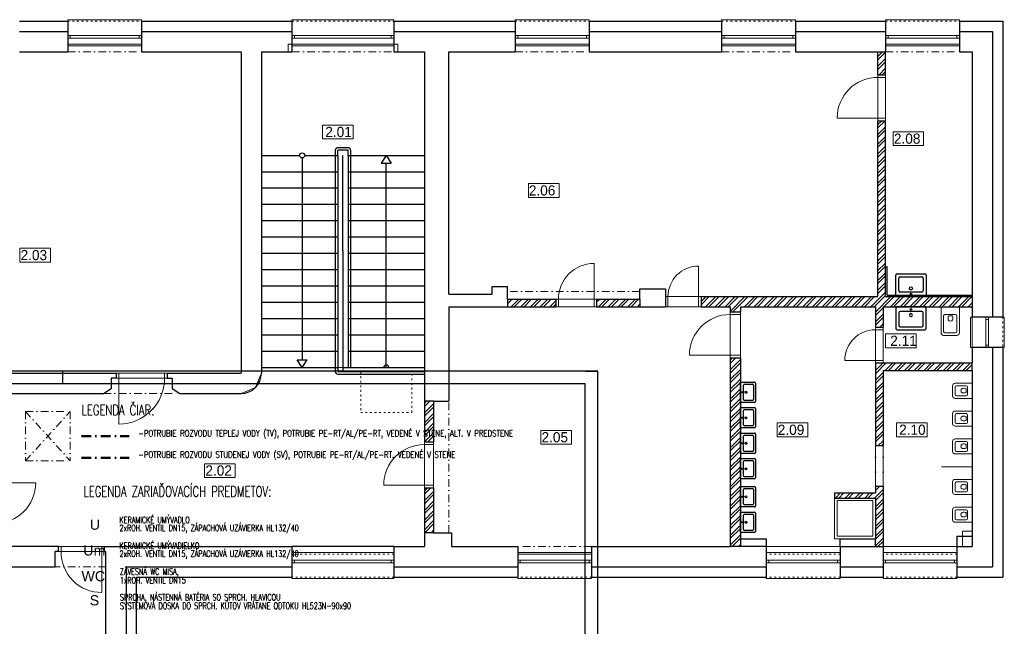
# Model space of a CAD drawing. Header units: millimetres. Extents: x -1674 to 107018, y 6909 to 78196.
# Tile 18 of 24: x 69449 to 88774, y 25858 to 37753. Entities that reach past the tile are written whole.
import ezdxf

# ---------------------------------------------------------------- set-up
doc = ezdxf.new("R2010")
doc.units = ezdxf.units.MM
for name, pattern in [('ACAD_ISO03W100', [30, 12, -18]), ('DASHDOT', [25.4, 12.7, -6.35, 0, -6.35]), ('ČERCHOVANÁ', [1, 0.5, -0.25, 0, -0.25])]:
    doc.linetypes.add(name, pattern=pattern)
doc.layers.add('- pomocna', color=232, linetype='Continuous', lineweight=0, plot=False)
for name, color, linetype, lineweight in [('- zariadenie', 30, 'Continuous', 0), ('_1_TZB-studena voda', 130, 'Continuous', 50), ('_1_TZB-tepla voda', 240, 'DASHDOT', 40), ('H popisky', 8, 'Continuous', 25), ('H stavba', 82, 'Continuous', 30), ('otvor', 163, 'Continuous', 5), ('ramik', 61, 'Continuous', 25), ('Tbč stavba', 4, 'ČERCHOVANÁ', 0), ('TZB-popis splasky', 255, 'Continuous', 18), ('Tč stavba', 7, 'ACAD_ISO03W100', 5), ('VT šrafy', 253, 'Continuous', 9), ('ZTI-popis', 7, 'Continuous', 20)]:
    doc.layers.add(name, color=color, linetype=linetype, lineweight=lineweight)
doc.styles.add('MtXpl_TechnicLite', font='txt')
doc.styles.add('ROMANS', font='romans.shx', dxfattribs={"width": 0.8})
doc.styles.get("Standard").update_dxf_attribs({"font": 'arial.ttf'})
doc.styles.add('zti-popis', font='arial.ttf', dxfattribs={"height": 100})

# ---------------------------------------------------------------- blocks, each defined once
blk = doc.blocks.new('*U414')
at = {"layer": 'ramik'}
for p, q in [((-210, 292), (-210, 297)), ((-5, 297), (0, 297))]:
    blk.add_line(p, q, dxfattribs=at)
for points in [[(-420, 0), (0, 0), (0, 297), (-420, 297)], [(-415, 5), (-5, 5), (-5, 292), (-415, 292)]]:
    blk.add_lwpolyline(points, close=True, dxfattribs=at)
blk = doc.blocks.new('2np-novypdklad')
at = {"layer": '- pomocna', "color": 8}
for p, q in [((16282, 25571), (14832, 25571)), ((14832, 25571), (14832, 25421)), ((16282, 25421), (16282, 25571)), ((21307, 25571), (19157, 25571)), ((19157, 25571), (19157, 25421)), ((21307, 25421), (21307, 25571)), ((23612, 25421), (23612, 25571)), ((23612, 25571), (25062, 25571)), ((25062, 25571), (25062, 25421)), ((27662, 25421), (27662, 25571)), ((27662, 25571), (29112, 25571)), ((29112, 25571), (29112, 25421)), ((32332, 25571), (30882, 25571)), ((30882, 25571), (30882, 20621)), ((32332, 25421), (32332, 25571)), ((14832, 25421), (13882, 25421)), ((18232, 25421), (16282, 25421)), ((18232, 19121), (18232, 25421)), ((19157, 25421), (18632, 25421)), ((18632, 25421), (18632, 19231)), ((21832, 25421), (21307, 25421)), ((21832, 19231), (21832, 25421)), ((22312, 25421), (23612, 25421)), ((22312, 20671), (22312, 25421)), ((25062, 25421), (27662, 25421)), ((29112, 25421), (30732, 25421)), ((30732, 25421), (30732, 20621)), ((32582, 25421), (32332, 25421)), ((32582, 20621), (32582, 25421)), ((23462, 20821), (23162, 20821)), ((23162, 20821), (23162, 20671)), ((23462, 20571), (23462, 20821)), ((26562, 20771), (26062, 20771)), ((26062, 20771), (26062, 20571)), ((26562, 20621), (26562, 20771)), ((23162, 20671), (22312, 20671)), ((26062, 20571), (23462, 20571)), ((30732, 20621), (26562, 20621)), ((30882, 20621), (32582, 20621)), ((27832, 20421), (22312, 20421)), ((22312, 20421), (22312, 18571)), ((27832, 15721), (27832, 20421)), ((30682, 20421), (28032, 20421)), ((28032, 20421), (28032, 15871)), ((30682, 16771), (30682, 20421)), ((30832, 19321), (30832, 20421)), ((30832, 20421), (32582, 20421)), ((32582, 20421), (32582, 19321)), ((21832, 19231), (18632, 19231)), ((18632, 19231), (18632, 19121)), ((18632, 19231), (21832, 19231)), ((21832, 15721), (21832, 19231)), ((32582, 19321), (30832, 19321)), ((32582, 19171), (30832, 19171)), ((30832, 19171), (30832, 15721)), ((32582, 16021), (32582, 19171)), ((8232, 19121), (18232, 19121)), ((16882, 19021), (15682, 19021)), ((15682, 19021), (15682, 18821)), ((16882, 18821), (16882, 19021)), ((18632, 19121), (18515, 18838)), ((15682, 18821), (15532, 18721)), ((17032, 18721), (16882, 18821)), ((18515, 18838), (18232, 18721)), ((15532, 18721), (13402, 18721)), ((18232, 18721), (17032, 18721)), ((22312, 18571), (22012, 18571)), ((22012, 18571), (22012, 15991)), ((29882, 16671), (29882, 16771)), ((29882, 16771), (30682, 16771)), ((30682, 16671), (29882, 16671)), ((30682, 15871), (30682, 16671)), ((22012, 15991), (22362, 15991)), ((22362, 15991), (22362, 15721)), ((28032, 15871), (28542, 15871)), ((28542, 15871), (28542, 15721)), ((29992, 15721), (29992, 15871)), ((29992, 15871), (30682, 15871)), ((32392, 15721), (32392, 16021)), ((32392, 16021), (32582, 16021)), ((13402, 15721), (21832, 15721)), ((22362, 15721), (23662, 15721)), ((23662, 15721), (23662, 15571)), ((25112, 15571), (25112, 15721)), ((25112, 15721), (27832, 15721)), ((28542, 15721), (29992, 15721)), ((30832, 15721), (32392, 15721)), ((15582, 15621), (14582, 15621)), ((14582, 15621), (14582, 15321)), ((15582, 13621), (15582, 15621)), ((23662, 15571), (25112, 15571)), ((14582, 15321), (10582, 15321))]:
    blk.add_line(p, q, dxfattribs=at)
at = {"layer": '- zariadenie', "color": 8}
for p, q in [((31972, 19911), (31972, 20421)), ((31972, 20421), (32332, 20421)), ((32332, 20421), (32332, 19911)), ((32022, 19936), (32022, 20246)), ((32257, 20271), (32047, 20271)), ((32156, 20242), (32117, 20242)), ((32156, 20242), (32194, 20242)), ((32282, 20246), (32282, 19936)), ((32257, 19911), (32047, 19911)), ((32282, 19861), (32022, 19861)), ((32197, 18871), (32197, 18676)), ((32582, 18921), (32247, 18921)), ((32247, 18846), (32247, 18701)), ((32467, 18871), (32272, 18871)), ((32463, 18777), (32463, 18816)), ((32463, 18777), (32463, 18738)), ((32492, 18846), (32492, 18701)), ((32582, 18626), (32582, 18921)), ((32247, 18626), (32582, 18626)), ((32272, 18676), (32467, 18676)), ((32582, 18376), (32247, 18376)), ((32582, 18081), (32582, 18376)), ((32197, 18326), (32197, 18131)), ((32247, 18301), (32247, 18156)), ((32467, 18326), (32272, 18326)), ((32463, 18232), (32463, 18271)), ((32463, 18232), (32463, 18193)), ((32492, 18301), (32492, 18156)), ((32247, 18081), (32582, 18081)), ((32272, 18131), (32467, 18131)), ((32197, 17781), (32197, 17586)), ((32582, 17831), (32247, 17831)), ((32467, 17781), (32272, 17781)), ((32582, 17536), (32582, 17831)), ((32247, 17756), (32247, 17611)), ((32272, 17586), (32467, 17586)), ((32463, 17687), (32463, 17726)), ((32463, 17687), (32463, 17648)), ((32492, 17756), (32492, 17611)), ((32247, 17536), (32582, 17536)), ((32582, 17286), (31982, 17286)), ((32582, 17036), (32247, 17036)), ((32582, 16741), (32582, 17036)), ((32197, 16986), (32197, 16791)), ((32247, 16961), (32247, 16816)), ((32467, 16986), (32272, 16986)), ((32463, 16892), (32463, 16931)), ((32463, 16892), (32463, 16853)), ((32492, 16961), (32492, 16816)), ((29882, 15871), (29882, 16671)), ((29882, 16671), (30682, 16671)), ((29932, 15921), (29932, 16621)), ((29932, 16621), (30632, 16621)), ((30632, 16621), (30632, 15921)), ((30682, 16671), (30682, 15871)), ((32247, 16741), (32582, 16741)), ((32272, 16791), (32467, 16791)), ((32197, 16441), (32197, 16246)), ((32582, 16491), (32247, 16491)), ((32467, 16441), (32272, 16441)), ((32582, 16196), (32582, 16491)), ((32247, 16416), (32247, 16271)), ((32272, 16246), (32467, 16246)), ((32463, 16347), (32463, 16386)), ((32463, 16347), (32463, 16308)), ((32492, 16416), (32492, 16271)), ((32247, 16196), (32582, 16196)), ((30682, 15871), (29882, 15871)), ((30632, 15921), (29932, 15921))]:
    blk.add_line(p, q, dxfattribs=at)
for centre, radius, start, end in [((32047, 20246), 25, 90, 180), ((32235, 20199), 126, 160.245, 195.3461), ((32152, 20183), 41.5, 203.5039, 275.7802), ((32159, 20183), 41.5, 264.2198, 336.4961), ((32076, 20199), 126, 344.654, 19.755), ((32257, 20246), 25, 0, 90), ((32022, 19911), 50, 180, 270), ((32047, 19936), 25, 180, 270), ((32257, 19936), 25, 270, 0), ((32282, 19911), 50, 270, 0), ((32247, 18871), 50, 90, 180), ((32272, 18846), 25, 90, 180), ((32404, 18780), 41.5, 113.5039, 185.7802), ((32404, 18773), 41.5, 174.2198, 246.4961), ((32421, 18697), 126, 70.245, 105.346), ((32467, 18846), 25, 0, 90), ((32247, 18676), 50, 180, 270), ((32272, 18701), 25, 180, 270), ((32421, 18857), 126, 254.6539, 289.755), ((32467, 18701), 25, 270, 0), ((32247, 18326), 50, 90, 180), ((32272, 18301), 25, 90, 180), ((32404, 18235), 41.5, 113.5039, 185.7802), ((32404, 18228), 41.5, 174.2198, 246.4961), ((32421, 18152), 126, 70.245, 105.346), ((32421, 18312), 126, 254.6539, 289.755), ((32467, 18301), 25, 0, 90), ((32247, 18131), 50, 180, 270), ((32272, 18156), 25, 180, 270), ((32467, 18156), 25, 270, 0), ((32247, 17781), 50, 90, 180), ((32272, 17756), 25, 90, 180), ((32467, 17756), 25, 0, 90), ((32247, 17586), 50, 180, 270), ((32272, 17611), 25, 180, 270), ((32404, 17690), 41.5, 113.5039, 185.7802), ((32404, 17683), 41.5, 174.2198, 246.4961), ((32421, 17607), 126, 70.245, 105.346), ((32421, 17767), 126, 254.6539, 289.755), ((32467, 17611), 25, 270, 0), ((32247, 16986), 50, 90, 180), ((32272, 16961), 25, 90, 180), ((32272, 16816), 25, 180, 270), ((32404, 16895), 41.5, 113.5039, 185.7802), ((32404, 16888), 41.5, 174.2198, 246.4961), ((32421, 16812), 126, 70.245, 105.346), ((32421, 16972), 126, 254.6539, 289.755), ((32467, 16961), 25, 0, 90), ((32467, 16816), 25, 270, 0), ((32247, 16791), 50, 180, 270), ((32247, 16441), 50, 90, 180), ((32272, 16416), 25, 90, 180), ((32467, 16416), 25, 0, 90), ((32247, 16246), 50, 180, 270), ((32272, 16271), 25, 180, 270), ((32404, 16350), 41.5, 113.5039, 185.7802), ((32404, 16343), 41.5, 174.2198, 246.4961), ((32421, 16267), 126, 70.245, 105.346), ((32421, 16427), 126, 254.6539, 289.755), ((32467, 16271), 25, 270, 0)]:
    blk.add_arc(centre, radius, start, end, dxfattribs=at)
at = {"color": 8, "linetype": 'Continuous'}
for p, q in [((13882, 25821), (14832, 25821)), ((16282, 25821), (19232, 25821)), ((21232, 25821), (23612, 25821)), ((25062, 25821), (27662, 25821)), ((29112, 25821), (30882, 25821)), ((32332, 25821), (32982, 25821)), ((32982, 25821), (32982, 20221)), ((18632, 23391), (19382, 23391)), ((19482, 23391), (20132, 23391)), ((20332, 23391), (20332, 19231)), ((20382, 23491), (20382, 19231)), ((21082, 23391), (20982, 23241)), ((21082, 23391), (21182, 23241)), ((18632, 23071), (20132, 23071)), ((20332, 23071), (21832, 23071)), ((18632, 22751), (20132, 22751)), ((20332, 22751), (21832, 22751)), ((18632, 22431), (20132, 22431)), ((20332, 22431), (21832, 22431)), ((18632, 22111), (20132, 22111)), ((20332, 22111), (21832, 22111)), ((18632, 21791), (20132, 21791)), ((20332, 21791), (21832, 21791)), ((18632, 21471), (20132, 21471)), ((20232, 21519), (20232, 19151)), ((20332, 21471), (21832, 21471)), ((18632, 21151), (20132, 21151)), ((20332, 21151), (21832, 21151)), ((30912, 20651), (30912, 21221)), ((18632, 20831), (20132, 20831)), ((20332, 20831), (21832, 20831)), ((18632, 20511), (20132, 20511)), ((20332, 20511), (21832, 20511)), ((30912, 20651), (32582, 20651)), ((18632, 20191), (20132, 20191)), ((20332, 20191), (21832, 20191)), ((18632, 19871), (20132, 19871)), ((20332, 19871), (21832, 19871)), ((18632, 19551), (20132, 19551)), ((20332, 19551), (21832, 19551)), ((32982, 19621), (32982, 15321)), ((19432, 19231), (19332, 19381)), ((19432, 19231), (19532, 19381)), ((18632, 19231), (20132, 19231)), ((20132, 19151), (21832, 19151)), ((20132, 19101), (21832, 19101)), ((29992, 15871), (30682, 15871)), ((21232, 15721), (19232, 15721)), ((32282, 15721), (32582, 15721)), ((15982, 15321), (19232, 15321)), ((15982, 13621), (15982, 15321)), ((21232, 15321), (23662, 15321)), ((25112, 15321), (28542, 15321)), ((29992, 15321), (30832, 15321)), ((32282, 15321), (32982, 15321))]:
    blk.add_line(p, q, dxfattribs=at)
at = {"color": 8}
for p, q in [((30732, 25421), (30882, 25421)), ((20082, 23491), (20082, 19151)), ((20332, 23541), (20132, 23541)), ((20332, 23491), (20132, 23491)), ((20132, 23391), (20132, 23491)), ((20132, 23391), (20132, 19151)), ((20232, 21519), (20232, 23391)), ((20332, 23391), (20332, 23491)), ((20332, 23391), (21832, 23391)), ((19432, 23341), (19432, 19381)), ((20982, 23241), (21182, 23241)), ((21082, 21706), (21082, 23241)), ((21082, 23241), (21082, 23241)), ((21082, 19231), (21082, 21706)), ((31112, 21071), (31652, 21071)), ((31082, 20621), (31082, 21041)), ((31142, 20741), (31142, 20981)), ((31172, 21011), (31592, 21011)), ((31622, 20981), (31622, 20741)), ((31682, 21041), (31682, 20621)), ((31592, 20711), (31172, 20711)), ((23462, 20571), (23462, 20421)), ((26062, 20571), (26062, 20421)), ((31682, 20621), (31082, 20621)), ((32582, 20621), (32582, 20421)), ((31682, 20421), (31082, 20421)), ((31082, 20421), (31082, 20001)), ((31142, 20301), (31142, 20061)), ((31592, 20331), (31172, 20331)), ((31622, 20061), (31622, 20301)), ((31682, 20001), (31682, 20421)), ((31112, 19971), (31652, 19971)), ((31172, 20031), (31592, 20031)), ((19332, 19381), (19532, 19381)), ((19432, 19381), (19432, 19381)), ((20232, 19231), (21832, 19231)), ((32582, 19171), (32582, 19321)), ((28032, 18546), (28032, 18946)), ((28032, 18946), (28312, 18946)), ((28092, 18606), (28092, 18886)), ((28112, 18906), (28272, 18906)), ((28292, 18886), (28292, 18606)), ((28332, 18926), (28332, 18566)), ((22012, 18571), (21832, 18571)), ((28272, 18586), (28112, 18586)), ((28312, 18546), (28032, 18546)), ((28032, 18046), (28032, 18446)), ((28032, 18446), (28312, 18446)), ((28092, 18106), (28092, 18386)), ((28112, 18406), (28272, 18406)), ((28292, 18386), (28292, 18106)), ((28332, 18426), (28332, 18066)), ((28312, 18046), (28032, 18046)), ((28272, 18086), (28112, 18086)), ((28032, 17546), (28032, 17946)), ((28032, 17946), (28312, 17946)), ((28092, 17606), (28092, 17886)), ((28112, 17906), (28272, 17906)), ((28292, 17886), (28292, 17606)), ((28332, 17926), (28332, 17566)), ((28272, 17586), (28112, 17586)), ((28312, 17546), (28032, 17546)), ((28032, 17046), (28032, 17446)), ((28032, 17446), (28312, 17446)), ((28112, 17406), (28272, 17406)), ((28332, 17426), (28332, 17066)), ((28092, 17106), (28092, 17386)), ((28292, 17386), (28292, 17106)), ((28312, 17046), (28032, 17046)), ((28272, 17086), (28112, 17086)), ((28032, 16496), (28032, 16896)), ((28032, 16896), (28312, 16896)), ((28092, 16556), (28092, 16836)), ((28112, 16856), (28272, 16856)), ((28292, 16836), (28292, 16556)), ((28332, 16876), (28332, 16516)), ((28312, 16496), (28032, 16496)), ((28272, 16536), (28112, 16536)), ((28032, 15996), (28032, 16396)), ((28032, 16396), (28312, 16396)), ((28092, 16056), (28092, 16336)), ((28112, 16356), (28272, 16356)), ((28292, 16336), (28292, 16056)), ((28332, 16376), (28332, 16016)), ((22012, 15991), (21832, 15991)), ((28312, 15996), (28032, 15996)), ((28032, 15871), (28032, 15721)), ((28272, 16036), (28112, 16036)), ((29992, 15721), (29992, 15871)), ((32582, 15921), (32582, 15721)), ((28542, 15721), (27832, 15721)), ((30682, 15721), (30832, 15721))]:
    blk.add_line(p, q, dxfattribs=at)
for centre, radius in [((19432, 23391), 50), ((31382, 20671), 15), ((31382, 20371), 15), ((28066, 18746), 10), ((28066, 18246), 10), ((28066, 17746), 10), ((28066, 17246), 10), ((28066, 16696), 10), ((28066, 16196), 10)]:
    blk.add_circle(centre, radius, dxfattribs=at)
for centre, radius, start, end in [((20132, 23491), 50, 90, 180), ((20332, 23491), 50, 0, 90), ((31112, 21041), 30, 90, 180), ((31652, 21041), 30, 0, 90), ((31172, 20981), 30, 90, 180), ((31592, 20981), 30, 0, 90), ((31172, 20741), 30, 180, 270), ((31592, 20741), 30, 270, 0), ((31172, 20301), 30, 90, 180), ((31592, 20301), 30, 360, 90), ((31112, 20001), 30, 180, 270), ((31172, 20061), 30, 180, 270), ((31592, 20061), 30, 270, 360), ((31652, 20001), 30, 270, 360), ((20132, 19151), 50, 180, 270), ((21082, 19231), 50, 0, 180), ((28312, 18926), 20, 0, 90), ((28112, 18886), 20, 90, 180), ((28272, 18886), 20, 0, 90), ((28112, 18606), 20, 180, 270), ((28272, 18606), 20, 270, 0), ((28312, 18566), 20, 270, 0), ((28112, 18386), 20, 90, 180), ((28272, 18386), 20, 0, 90), ((28312, 18426), 20, 0, 90), ((28112, 18106), 20, 180, 270), ((28272, 18106), 20, 270, 0), ((28312, 18066), 20, 270, 0), ((28112, 17886), 20, 90, 180), ((28272, 17886), 20, 0, 90), ((28312, 17926), 20, 0, 90), ((28112, 17606), 20, 180, 270), ((28272, 17606), 20, 270, 0), ((28112, 17386), 20, 90, 180), ((28272, 17386), 20, 0, 90), ((28312, 17566), 20, 270, 0), ((28312, 17426), 20, 0, 90), ((28112, 17106), 20, 180, 270), ((28272, 17106), 20, 270, 0), ((28312, 17066), 20, 270, 0), ((28112, 16836), 20, 90, 180), ((28272, 16836), 20, 0, 90), ((28312, 16876), 20, 0, 90), ((28112, 16556), 20, 180, 270), ((28272, 16556), 20, 270, 0), ((28312, 16516), 20, 270, 0), ((28112, 16336), 20, 90, 180), ((28272, 16336), 20, 0, 90), ((28312, 16376), 20, 0, 90), ((28112, 16056), 20, 180, 270), ((28272, 16056), 20, 270, 0), ((28312, 16016), 20, 270, 0)]:
    blk.add_arc(centre, radius, start, end, dxfattribs=at)
at = {"color": 8, "extrusion": (0, 0, -1)}
for centre, major_axis, start_param, end_param in [((31381, 20783), (-29, 7.6), 4.457203, 7.598795), ((31381, 20783), (-29, 7.6), 1.31561, 4.457203), ((28141, 18746), (5, 19.4), 4.457203, 7.598795), ((28141, 18746), (5, 19.4), 1.31561, 4.457203), ((28141, 18246), (5, 19.4), 4.457203, 7.598795), ((28141, 18246), (5, 19.4), 1.31561, 4.457203), ((28141, 17746), (5, 19.4), 4.457203, 7.598795), ((28141, 17746), (5, 19.4), 1.31561, 4.457203), ((28141, 17246), (5, 19.4), 4.457203, 7.598795), ((28141, 17246), (5, 19.4), 1.31561, 4.457203), ((28141, 16696), (5, 19.4), 4.457203, 7.598795), ((28141, 16696), (5, 19.4), 1.31561, 4.457203), ((28141, 16196), (5, 19.4), 4.457203, 7.598795), ((28141, 16196), (5, 19.4), 1.31561, 4.457203)]:
    blk.add_ellipse(centre, major_axis=major_axis, ratio=1, start_param=start_param, end_param=end_param, dxfattribs=at)
at = {"color": 8}
for start_param, end_param in [(4.457203, 7.598795), (1.31561, 4.457203)]:
    blk.add_ellipse((31381, 20258), major_axis=(-29, -7.6), ratio=1, start_param=start_param, end_param=end_param, dxfattribs=at)
at = {"layer": 'H popisky', "color": 8, "lineweight": 0}
for p, q in [((19830, 23983), (20430, 23983)), ((19830, 23983), (19830, 23713)), ((20430, 23983), (20430, 23713)), ((31029, 23853), (31629, 23853)), ((31029, 23853), (31029, 23582)), ((31629, 23853), (31629, 23582)), ((19830, 23713), (20430, 23713)), ((31029, 23582), (31629, 23582)), ((23873, 22836), (24473, 22836)), ((23873, 22836), (23873, 22565)), ((24473, 22836), (24473, 22565)), ((23873, 22565), (24473, 22565)), ((13893, 21568), (14493, 21568)), ((13893, 21568), (13893, 21297)), ((14493, 21568), (14493, 21297)), ((13893, 21297), (14493, 21297)), ((30883, 19889), (31483, 19889)), ((30883, 19889), (30883, 19619)), ((31483, 19889), (31483, 19619)), ((30883, 19619), (31483, 19619)), ((24115, 17998), (24715, 17998)), ((24115, 17998), (24115, 17727)), ((24715, 17998), (24715, 17727)), ((28758, 18144), (29358, 18144)), ((28758, 18144), (28758, 17874)), ((29358, 18144), (29358, 17874)), ((31100, 18144), (31700, 18144)), ((31100, 18144), (31100, 17874)), ((31700, 18144), (31700, 17874)), ((28758, 17874), (29358, 17874)), ((31100, 17874), (31700, 17874)), ((24115, 17727), (24715, 17727)), ((17518, 17344), (18118, 17344)), ((17518, 17344), (17518, 17073)), ((18118, 17344), (18118, 17073)), ((17518, 17073), (18118, 17073))]:
    blk.add_line(p, q, dxfattribs=at)
at = {"layer": 'H stavba', "color": 8}
for p, q in [((13882, 26021), (14832, 26021)), ((14832, 26021), (14832, 25421)), ((16282, 26021), (16282, 25421)), ((16282, 26021), (19232, 26021)), ((19232, 26021), (19232, 25421)), ((21232, 26021), (23612, 26021)), ((21232, 26021), (21232, 25421)), ((23612, 26021), (23612, 25421)), ((25062, 26021), (27662, 26021)), ((25062, 26021), (25062, 25421)), ((27662, 26021), (27662, 25421)), ((29112, 26021), (30882, 26021)), ((29112, 26021), (29112, 25421)), ((30882, 26021), (30882, 25421)), ((32332, 26021), (33182, 26021)), ((32332, 26021), (32332, 25421)), ((33182, 26021), (33182, 20221)), ((13882, 25421), (14832, 25421)), ((16282, 25421), (18232, 25421)), ((18232, 25421), (18232, 19121)), ((18632, 25421), (19232, 25421)), ((18632, 25421), (18632, 19121)), ((21232, 25421), (21832, 25421)), ((21832, 25421), (21832, 17771)), ((22312, 25421), (23612, 25421)), ((22312, 20671), (22312, 25421)), ((25062, 25421), (26062, 25421)), ((26062, 25421), (27662, 25421)), ((29112, 25421), (30732, 25421)), ((30732, 24971), (30732, 25421)), ((30882, 24971), (30882, 25421)), ((32332, 25421), (32582, 25421)), ((32582, 25421), (32582, 20621)), ((30732, 24971), (30882, 24971)), ((30732, 20621), (30732, 24071)), ((30732, 24071), (30882, 24071)), ((30882, 20621), (30882, 24071)), ((23162, 20821), (23462, 20821)), ((23162, 20671), (23162, 20821)), ((23462, 20571), (23462, 20821)), ((26062, 20571), (26062, 20771)), ((26062, 20771), (26562, 20771)), ((26562, 20771), (26562, 20421)), ((22312, 20671), (23162, 20671)), ((23462, 20571), (24412, 20571)), ((24412, 20571), (24412, 20421)), ((25212, 20571), (25212, 20421)), ((25212, 20571), (26062, 20571)), ((27262, 20621), (27262, 20421)), ((27262, 20621), (30732, 20621)), ((30882, 20621), (32582, 20621)), ((22312, 20421), (24412, 20421)), ((22312, 20421), (22312, 18571)), ((25212, 20421), (26562, 20421)), ((27262, 20421), (27832, 20421)), ((27832, 20421), (27832, 20321)), ((27832, 20321), (28032, 20321)), ((28032, 20421), (30682, 20421)), ((28032, 20421), (28032, 20321)), ((30682, 20421), (30682, 20021)), ((30832, 20421), (32582, 20421)), ((30832, 20421), (30832, 20021)), ((32582, 20421), (32582, 20221)), ((33182, 20221), (32582, 20221)), ((30682, 20021), (30832, 20021)), ((33182, 19621), (32582, 19621)), ((32582, 19621), (32582, 19321)), ((33182, 19621), (33182, 15121)), ((27832, 19421), (28032, 19421)), ((27832, 19421), (27832, 15721)), ((28032, 19421), (28032, 15871)), ((30682, 19321), (32582, 19321)), ((30682, 19321), (30682, 17701)), ((30832, 19171), (32582, 19171)), ((30832, 19171), (30832, 17701)), ((32582, 19171), (32582, 15921)), ((11682, 19121), (15782, 19121)), ((15682, 19021), (15682, 18821)), ((15782, 19021), (15682, 19021)), ((15782, 19121), (15782, 19021)), ((16782, 19121), (16782, 19021)), ((16782, 19121), (18232, 19121)), ((16782, 19021), (16882, 19021)), ((16882, 19021), (16882, 18821)), ((15532, 18721), (15682, 18821)), ((16882, 18821), (17032, 18721)), ((13402, 18721), (15532, 18721)), ((17032, 18721), (18232, 18721)), ((22012, 18571), (22312, 18571)), ((22012, 18571), (22012, 17771)), ((21832, 17771), (22012, 17771)), ((30682, 17701), (30832, 17701)), ((21832, 16871), (22012, 16871)), ((21832, 16871), (21832, 15721)), ((22012, 16871), (22012, 15991)), ((30682, 16901), (30682, 16771)), ((30682, 16901), (30832, 16901)), ((30832, 16901), (30832, 15721)), ((29882, 16771), (29882, 16671)), ((29882, 16771), (30682, 16771)), ((29882, 16671), (30682, 16671)), ((30682, 16671), (30682, 15871)), ((22012, 15991), (22362, 15991)), ((22362, 15991), (22362, 15721)), ((28032, 15871), (28542, 15871)), ((28542, 15871), (28542, 15121)), ((30682, 15721), (30682, 15871)), ((32282, 15921), (32582, 15921)), ((32282, 15921), (32282, 15121)), ((14652, 15721), (13402, 15721)), ((14652, 15621), (14652, 15721)), ((15552, 15721), (19232, 15721)), ((15552, 15621), (15552, 15721)), ((19232, 15721), (19232, 15121)), ((21232, 15721), (21832, 15721)), ((21232, 15721), (21232, 15121)), ((22362, 15721), (23662, 15721)), ((23662, 15721), (23662, 15121)), ((25112, 15721), (27832, 15721)), ((25112, 15721), (25112, 15121)), ((29992, 15721), (30682, 15721)), ((29992, 15721), (29992, 15121)), ((30832, 15721), (30832, 15721)), ((30832, 15721), (30832, 15121)), ((14582, 15321), (14582, 15621)), ((14652, 15621), (14582, 15621)), ((15552, 15621), (15582, 15621)), ((15582, 13621), (15582, 15621)), ((10582, 15321), (14582, 15321)), ((16182, 15121), (19232, 15121)), ((16182, 13621), (16182, 15121)), ((21232, 15121), (23662, 15121)), ((25112, 15121), (28542, 15121)), ((29992, 15121), (30832, 15121)), ((32282, 15121), (33182, 15121))]:
    blk.add_line(p, q, dxfattribs=at)
blk.add_arc((18232, 19121), 400, 270, 0, dxfattribs=at)
at = {"layer": 'otvor', "color": 8}
for p, q in [((14832, 26021), (14832, 26051)), ((14832, 26051), (16282, 26051)), ((16282, 26051), (16282, 26021)), ((19232, 26021), (19232, 26051)), ((19232, 26051), (21232, 26051)), ((21232, 26051), (21232, 26021)), ((23612, 26021), (23612, 26051)), ((23612, 26051), (25062, 26051)), ((25062, 26051), (25062, 26021)), ((27662, 26021), (27662, 26051)), ((27662, 26051), (29112, 26051)), ((29112, 26051), (29112, 26021)), ((30882, 26021), (30882, 26051)), ((30882, 26051), (32332, 26051)), ((32332, 26051), (32332, 26021)), ((16282, 25741), (14832, 25741)), ((14882, 25741), (14882, 25691)), ((16232, 25741), (16232, 25691)), ((21232, 25741), (19232, 25741)), ((19282, 25741), (19282, 25691)), ((21182, 25741), (21182, 25691)), ((25062, 25741), (23612, 25741)), ((23662, 25741), (23662, 25691)), ((25012, 25741), (25012, 25691)), ((29112, 25741), (27662, 25741)), ((27712, 25741), (27712, 25691)), ((29062, 25741), (29062, 25691)), ((32332, 25741), (30882, 25741)), ((30932, 25741), (30932, 25691)), ((32282, 25741), (32282, 25691)), ((16282, 25691), (14832, 25691)), ((14832, 25541), (16282, 25541)), ((21232, 25691), (19232, 25691)), ((19232, 25541), (21232, 25541)), ((25062, 25691), (23612, 25691)), ((23612, 25541), (25062, 25541)), ((29112, 25691), (27662, 25691)), ((27662, 25541), (29112, 25541)), ((32332, 25691), (30882, 25691)), ((30882, 25541), (32332, 25541)), ((30732, 24971), (30732, 24071)), ((30882, 24971), (30882, 24071)), ((30732, 24921), (30882, 24921)), ((29932, 24121), (30882, 24121)), ((25162, 20421), (25162, 21271)), ((27212, 21221), (27212, 20421)), ((24412, 20571), (25212, 20571)), ((24462, 20421), (24462, 20571)), ((26562, 20621), (27262, 20621)), ((27262, 20621), (26562, 20621)), ((26612, 20621), (26612, 20421)), ((24412, 20421), (25212, 20421)), ((27262, 20421), (26562, 20421)), ((27832, 20321), (27832, 19421)), ((28032, 20321), (28032, 19421)), ((27832, 20271), (28032, 20271)), ((32582, 20221), (32552, 20221)), ((32552, 20221), (32552, 19621)), ((32852, 19621), (32852, 20221)), ((32902, 20171), (32852, 20171)), ((32902, 19621), (32902, 20221)), ((33182, 20221), (33212, 20221)), ((33212, 20221), (33212, 19621)), ((30682, 20021), (30682, 19321)), ((30682, 19971), (30832, 19971)), ((30832, 20021), (30832, 19321)), ((32552, 19621), (32582, 19621)), ((32902, 19671), (32852, 19671)), ((33212, 19621), (33182, 19621)), ((27032, 19471), (28032, 19471)), ((30082, 19371), (30832, 19371)), ((16782, 19121), (15782, 19121)), ((15782, 19021), (16782, 19021)), ((15832, 19121), (15832, 18121)), ((16732, 19121), (16732, 19021)), ((21832, 17771), (21832, 16871)), ((21832, 17721), (22012, 17721)), ((22012, 17771), (22012, 16871)), ((14202, 16971), (13252, 16971)), ((21032, 16921), (22012, 16921)), ((15552, 15721), (14652, 15721)), ((14702, 15621), (14702, 15721)), ((15502, 14821), (15502, 15721)), ((15552, 15621), (14652, 15621)), ((21232, 15601), (19232, 15601)), ((25112, 15601), (23662, 15601)), ((29992, 15601), (28542, 15601)), ((32282, 15601), (30832, 15601)), ((19232, 15451), (21232, 15451)), ((19232, 15401), (21232, 15401)), ((19282, 15401), (19282, 15451)), ((21182, 15401), (21182, 15451)), ((23662, 15451), (25112, 15451)), ((23662, 15401), (25112, 15401)), ((23712, 15401), (23712, 15451)), ((25062, 15401), (25062, 15451)), ((28542, 15451), (29992, 15451)), ((28542, 15401), (29992, 15401)), ((28592, 15401), (28592, 15451)), ((29942, 15401), (29942, 15451)), ((30832, 15451), (32282, 15451)), ((30832, 15401), (32282, 15401)), ((30882, 15401), (30882, 15451)), ((32232, 15401), (32232, 15451)), ((19232, 15091), (19232, 15121)), ((21232, 15091), (19232, 15091)), ((21232, 15121), (21232, 15091)), ((23662, 15091), (23662, 15121)), ((25112, 15091), (23662, 15091)), ((25112, 15121), (25112, 15091)), ((28542, 15091), (28542, 15121)), ((29992, 15091), (28542, 15091)), ((29992, 15121), (29992, 15091)), ((30832, 15091), (30832, 15121)), ((32282, 15091), (30832, 15091)), ((32282, 15121), (32282, 15091))]:
    blk.add_line(p, q, dxfattribs=at)
for centre, radius, start, end in [((30732, 24121), 800, 90, 180), ((25162, 20571), 700, 90, 180), ((27212, 20621), 600, 90, 180), ((27832, 19471), 800, 90, 180), ((30682, 19371), 600, 90, 180), ((15832, 19021), 900, 270, 0), ((21832, 16921), 800, 90, 180), ((13402, 16971), 800, 270, 0), ((15489, 15608), 787, 179.0767, 270.9305)]:
    blk.add_arc(centre, radius, start, end, dxfattribs=at)
at = {"layer": 'Tbč stavba', "color": 8, "ltscale": 300}
for p, q in [((14832, 25421), (16282, 25421)), ((19232, 25421), (21232, 25421)), ((23612, 25421), (25062, 25421)), ((27662, 25421), (29112, 25421)), ((30882, 25421), (32332, 25421)), ((26062, 20721), (23462, 20721)), ((15532, 18721), (17032, 18721)), ((22312, 15991), (22312, 18571)), ((14002, 18371), (14882, 18371)), ((14002, 18371), (14002, 17401)), ((14002, 17401), (14882, 18371)), ((14002, 18371), (14882, 17401)), ((14882, 18371), (14882, 17401)), ((30682, 17701), (30682, 16901)), ((30832, 17701), (30832, 16901)), ((14002, 17401), (14882, 17401)), ((25112, 15721), (23662, 15721)), ((29992, 15721), (28542, 15721)), ((32282, 15721), (30832, 15721)), ((15582, 15321), (14582, 15321))]:
    blk.add_line(p, q, dxfattribs=at)
at = {"layer": 'Tč stavba', "color": 8, "ltscale": 3}
for p, q in [((14832, 26021), (16282, 26021)), ((19232, 26021), (21232, 26021)), ((23612, 26021), (25062, 26021)), ((27662, 26021), (29112, 26021)), ((30882, 26021), (32332, 26021)), ((14832, 25571), (16282, 25571)), ((19157, 25571), (19157, 25421)), ((19157, 25571), (21307, 25571)), ((21307, 25571), (21307, 25421)), ((23612, 25571), (25062, 25571)), ((27662, 25571), (29112, 25571)), ((30882, 25571), (32332, 25571)), ((32582, 20221), (32582, 19621)), ((33182, 20221), (33182, 19621)), ((21582, 19151), (20582, 19151)), ((20582, 19151), (20582, 18351)), ((21582, 18351), (21582, 19151)), ((20582, 18351), (21582, 18351)), ((21232, 15571), (19232, 15571)), ((25112, 15571), (23662, 15571)), ((29992, 15571), (28542, 15571)), ((32282, 15571), (30832, 15571)), ((21232, 15121), (19232, 15121)), ((25112, 15121), (23662, 15121)), ((29992, 15121), (28542, 15121)), ((32282, 15121), (30832, 15121))]:
    blk.add_line(p, q, dxfattribs=at)
at = {"layer": 'VT šrafy', "color": 8, "linetype": 'Continuous'}
for p, q in [((30732, 25330), (30823, 25421)), ((30732, 25267), (30882, 25417)), ((30732, 25140), (30882, 25290)), ((30732, 25076), (30882, 25226)), ((30755, 24971), (30882, 25099)), ((30818, 24971), (30882, 25035)), ((30732, 23994), (30809, 24071)), ((30732, 23930), (30873, 24071)), ((30732, 23803), (30882, 23953)), ((30732, 23739), (30882, 23889)), ((30732, 23612), (30882, 23762)), ((30732, 23549), (30882, 23699)), ((30732, 23421), (30882, 23571)), ((30732, 23358), (30882, 23508)), ((30732, 23230), (30882, 23380)), ((30732, 23167), (30882, 23317)), ((30732, 23039), (30882, 23189)), ((30732, 22976), (30882, 23126)), ((30732, 22849), (30882, 22999)), ((30732, 22785), (30882, 22935)), ((30732, 22658), (30882, 22808)), ((30732, 22594), (30882, 22744)), ((30732, 22467), (30882, 22617)), ((30732, 22403), (30882, 22553)), ((30732, 22276), (30882, 22426)), ((30732, 22212), (30882, 22362)), ((30732, 22085), (30882, 22235)), ((30732, 22021), (30882, 22171)), ((30732, 21894), (30882, 22044)), ((30732, 21830), (30882, 21980)), ((30732, 21703), (30882, 21853)), ((30732, 21639), (30882, 21789)), ((30732, 21512), (30882, 21662)), ((30732, 21448), (30882, 21598)), ((30732, 21321), (30882, 21471)), ((30732, 21258), (30882, 21408)), ((30732, 21130), (30882, 21280)), ((30732, 21067), (30882, 21217)), ((30732, 20939), (30882, 21089)), ((30732, 20876), (30882, 21026)), ((30732, 20748), (30882, 20898)), ((30596, 20421), (30882, 20707)), ((30732, 20685), (30882, 20835)), ((23462, 20542), (23491, 20571)), ((23462, 20479), (23554, 20571)), ((23532, 20421), (23682, 20571)), ((23595, 20421), (23745, 20571)), ((23723, 20421), (23873, 20571)), ((23786, 20421), (23936, 20571)), ((23914, 20421), (24064, 20571)), ((23977, 20421), (24127, 20571)), ((24104, 20421), (24254, 20571)), ((24168, 20421), (24318, 20571)), ((24295, 20421), (24412, 20538)), ((25212, 20511), (25273, 20571)), ((25250, 20421), (25400, 20571)), ((25314, 20421), (25464, 20571)), ((25441, 20421), (25591, 20571)), ((25505, 20421), (25655, 20571)), ((25632, 20421), (25782, 20571)), ((25695, 20421), (25845, 20571)), ((25823, 20421), (25973, 20571)), ((25886, 20421), (26036, 20571)), ((27262, 20524), (27359, 20621)), ((27262, 20460), (27423, 20621)), ((27350, 20421), (27550, 20621)), ((27414, 20421), (27614, 20621)), ((27541, 20421), (27741, 20621)), ((27605, 20421), (27805, 20621)), ((27732, 20421), (27932, 20621)), ((27796, 20421), (27996, 20621)), ((27832, 20330), (28123, 20621)), ((27886, 20321), (28186, 20621)), ((28114, 20421), (28314, 20621)), ((28177, 20421), (28377, 20621)), ((28305, 20421), (28505, 20621)), ((28368, 20421), (28568, 20621)), ((28496, 20421), (28696, 20621)), ((28559, 20421), (28759, 20621)), ((28687, 20421), (28887, 20621)), ((28750, 20421), (28950, 20621)), ((28877, 20421), (29077, 20621)), ((28941, 20421), (29141, 20621)), ((29068, 20421), (29268, 20621)), ((29132, 20421), (29332, 20621)), ((29259, 20421), (29459, 20621)), ((29323, 20421), (29523, 20621)), ((29450, 20421), (29650, 20621)), ((29514, 20421), (29714, 20621)), ((29641, 20421), (29841, 20621)), ((29705, 20421), (29905, 20621)), ((29832, 20421), (30032, 20621)), ((29896, 20421), (30096, 20621)), ((30023, 20421), (30223, 20621)), ((30087, 20421), (30287, 20621)), ((30214, 20421), (30414, 20621)), ((30278, 20421), (30478, 20621)), ((30405, 20421), (30605, 20621)), ((30468, 20421), (30668, 20621)), ((30659, 20421), (30882, 20644)), ((30682, 20317), (30987, 20621)), ((30850, 20421), (31050, 20621)), ((30978, 20421), (31178, 20621)), ((31041, 20421), (31241, 20621)), ((31168, 20421), (31368, 20621)), ((31232, 20421), (31432, 20621)), ((31359, 20421), (31559, 20621)), ((31423, 20421), (31623, 20621)), ((31550, 20421), (31750, 20621)), ((31614, 20421), (31814, 20621)), ((31741, 20421), (31941, 20621)), ((31805, 20421), (32005, 20621)), ((31932, 20421), (32132, 20621)), ((31996, 20421), (32196, 20621)), ((32123, 20421), (32323, 20621)), ((32187, 20421), (32387, 20621)), ((32314, 20421), (32514, 20621)), ((32378, 20421), (32578, 20621)), ((32505, 20421), (32582, 20498)), ((24359, 20421), (24412, 20474)), ((26014, 20421), (26062, 20470)), ((28014, 20321), (28032, 20339)), ((30682, 20253), (30832, 20403)), ((32569, 20421), (32582, 20435)), ((30682, 20126), (30832, 20276)), ((30682, 20062), (30832, 20212)), ((30768, 20021), (30832, 20085)), ((30832, 20021), (30832, 20021)), ((27832, 19376), (27877, 19421)), ((27832, 19312), (27941, 19421)), ((27832, 19185), (28032, 19385)), ((27832, 19121), (28032, 19321)), ((27832, 18994), (28032, 19194)), ((30682, 19171), (30832, 19321)), ((30682, 19298), (30705, 19321)), ((30682, 19107), (30896, 19321)), ((30873, 19171), (31023, 19321)), ((30937, 19171), (31087, 19321)), ((31064, 19171), (31214, 19321)), ((31128, 19171), (31278, 19321)), ((31255, 19171), (31405, 19321)), ((31319, 19171), (31469, 19321)), ((31446, 19171), (31596, 19321)), ((31509, 19171), (31659, 19321)), ((31637, 19171), (31787, 19321)), ((31700, 19171), (31850, 19321)), ((31828, 19171), (31978, 19321)), ((31891, 19171), (32041, 19321)), ((32019, 19171), (32169, 19321)), ((32082, 19171), (32232, 19321)), ((32209, 19171), (32359, 19321)), ((32273, 19171), (32423, 19321)), ((32400, 19171), (32550, 19321)), ((32464, 19171), (32582, 19289)), ((27832, 18930), (28032, 19130)), ((27832, 18803), (28032, 19003)), ((27832, 18739), (28032, 18939)), ((30682, 18980), (30832, 19130)), ((30682, 18917), (30832, 19067)), ((30682, 18789), (30832, 18939)), ((27832, 18612), (28032, 18812)), ((27832, 18548), (28032, 18748)), ((30682, 18726), (30832, 18876)), ((30682, 18598), (30832, 18748)), ((21832, 18531), (21873, 18571)), ((21832, 18467), (21936, 18571)), ((27832, 18421), (28032, 18621)), ((27832, 18358), (28032, 18558)), ((30682, 18535), (30832, 18685)), ((30682, 18407), (30832, 18557)), ((21832, 18340), (22012, 18520)), ((21832, 18276), (22012, 18456)), ((27832, 18230), (28032, 18430)), ((27832, 18167), (28032, 18367)), ((30682, 18344), (30832, 18494)), ((30682, 18216), (30832, 18366)), ((21832, 18149), (22012, 18329)), ((21832, 18085), (22012, 18265)), ((27832, 18039), (28032, 18239)), ((27832, 17976), (28032, 18176)), ((30682, 18153), (30832, 18303)), ((30682, 18026), (30832, 18176)), ((21832, 17958), (22012, 18138)), ((21832, 17894), (22012, 18074)), ((27832, 17848), (28032, 18048)), ((27832, 17785), (28032, 17985)), ((30682, 17962), (30832, 18112)), ((30682, 17835), (30832, 17985)), ((21836, 17771), (22012, 17947)), ((21900, 17771), (22012, 17883)), ((27832, 17657), (28032, 17857)), ((27832, 17594), (28032, 17794)), ((30682, 17771), (30832, 17921)), ((30739, 17701), (30832, 17794)), ((27832, 17467), (28032, 17667)), ((27832, 17403), (28032, 17603)), ((30803, 17701), (30832, 17730)), ((27832, 17276), (28032, 17476)), ((27832, 17212), (28032, 17412)), ((27832, 17085), (28032, 17285)), ((27832, 17021), (28032, 17221)), ((27832, 16894), (28032, 17094)), ((27832, 16830), (28032, 17030)), ((21832, 16812), (21891, 16871)), ((21832, 16749), (21955, 16871)), ((27832, 16703), (28032, 16903)), ((27832, 16639), (28032, 16839)), ((30664, 16671), (30832, 16839)), ((30682, 16880), (30703, 16901)), ((30682, 16816), (30767, 16901)), ((21832, 16621), (22012, 16801)), ((21832, 16558), (22012, 16738)), ((27832, 16512), (28032, 16712)), ((27832, 16448), (28032, 16648)), ((29900, 16671), (30000, 16771)), ((29964, 16671), (30064, 16771)), ((30091, 16671), (30191, 16771)), ((30155, 16671), (30255, 16771)), ((30282, 16671), (30382, 16771)), ((30346, 16671), (30446, 16771)), ((30473, 16671), (30573, 16771)), ((30537, 16671), (30637, 16771)), ((30682, 16625), (30832, 16775)), ((30682, 16498), (30832, 16648)), ((21832, 16430), (22012, 16610)), ((21832, 16367), (22012, 16547)), ((27832, 16321), (28032, 16521)), ((27832, 16257), (28032, 16457)), ((30682, 16435), (30832, 16585)), ((30682, 16307), (30832, 16457)), ((21832, 16240), (22012, 16420)), ((21832, 16176), (22012, 16356)), ((27832, 16130), (28032, 16330)), ((27832, 16067), (28032, 16267)), ((30682, 16244), (30832, 16394)), ((30682, 16116), (30832, 16266)), ((21832, 16049), (22012, 16229)), ((21838, 15991), (22012, 16165)), ((27832, 15939), (28032, 16139)), ((27832, 15876), (28032, 16076)), ((30682, 16053), (30832, 16203)), ((30682, 15925), (30832, 16075)), ((21965, 15991), (22012, 16038)), ((27832, 15748), (28032, 15948)), ((27869, 15721), (28032, 15885)), ((30682, 15862), (30832, 16012)), ((30682, 15735), (30832, 15885)), ((27996, 15721), (28032, 15757)), ((30732, 15721), (30832, 15821))]:
    blk.add_line(p, q, dxfattribs=at)
at = {"layer": 'H popisky', "color": 8, "style": 'MtXpl_TechnicLite'}
for s, p in [('2.01', (19886, 23750)), ('2.08', (31046, 23619)), ('2.06', (23881, 22603)), ('2.03', (13906, 21336)), ('2.11', (30974, 19655)), ('2.09', (28767, 17910)), ('2.10', (31148, 17911)), ('2.05', (24130, 17764)), ('2.02', (17533, 17111))]:
    blk.add_text(s, height=200, rotation=360, dxfattribs=at).set_placement(p)

msp = doc.modelspace()

# ---------------------------------------------------------------- linework, layer by layer
at = {"layer": '_1_TZB-studena voda', "linetype": 'DASHDOT', "lineweight": 50, "ltscale": 15}
msp.add_line((70661, 29161), (71597, 29161), dxfattribs=at)
at = {"layer": '_1_TZB-tepla voda', "lineweight": 50, "ltscale": 15}
msp.add_line((70661, 29588), (71597, 29588), dxfattribs=at)

# ---------------------------------------------------------------- block references
msp.add_blockref('2np-novypdklad', (55561, 11702))
at = {"layer": 'ramik', "xscale": 49.99999999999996, "yscale": 49.99999999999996, "zscale": 49.99999999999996}
msp.add_blockref('*U414', (80797, 16010), dxfattribs=at)

# ---------------------------------------------------------------- texts
at = {"layer": 'TZB-popis splasky', "color": 7, "lineweight": 30, "style": 'ROMANS', "width": 0.7}
for s, p in [('LEGENDA ČIAR:', (70661, 29997)), ('LEGENDA ZARIAĎOVACÍCH PREDMETOV:', (70700, 28398, 0))]:
    msp.add_text(s, height=206.25, dxfattribs=at).set_placement(p)
at = {"layer": 'TZB-popis splasky', "color": 7, "style": 'ROMANS', "width": 0.7}
for s, p in [('KERAMICKÉ UMÝVADLO', (71408, 27882, 0)), ('2xROH. VENTIL DN15, ZÁPACHOVÁ UZÁVIERKA HL132/40', (71408, 27724, 0)), ('KERAMICKÉ UMÝVADIELKO', (71408, 27377, 0)), ('2xROH. VENTIL DN15, ZÁPACHOVÁ UZÁVIERKA HL132/40', (71408, 27218, 0)), ('ZÁVESNÁ WC MISA, ', (71415, 26869, 0)), ('1xROH. VENTIL DN15 ', (71415, 26699, 0)), ('SPRCHA, NÁSTENNÁ BATÉRIA SO SPRCH. HLAVICOU', (71417, 26365, 0)), ('SYSTÉMOVÁ DOSKA DO SPRCH. KÚTOV VRÁTANE ODTOKU HL523N-90x90', (71417, 26197, 0))]:
    msp.add_text(s, height=125, dxfattribs=at).set_placement(p)
at = {"layer": 'TZB-popis splasky', "lineweight": -3, "insert": (71774, 29705), "char_height": 125, "width": 10828.08, "attachment_point": 1}
msp.add_mtext('{\\Fsimplee|c238;\\W0.8;-\\Fsimplex|c238;POTRUBIE ROZVODU TEPLEJ VODY (TV), POTRUBIE PE-RT/AL/PE-RT, VEDENÉ V STENE, ALT. V PREDSTENE\\P\\P-POTRUBIE ROZVODU STUDENEJ VODY (SV), POTRUBIE PE-RT/AL/PE-RT, VEDENÉ V STENE   \\P }', dxfattribs=at)
at = {"layer": 'ZTI-popis', "ltscale": 0.03, "char_height": 200, "attachment_point": 4, "rotation": 0.0236, "style": 'zti-popis'}
for s, width, insert in [('U', 266.09, (70825, 27850, 0)), ('Um', 266.09, (70697, 27344, 0)), ('WC', 555.01, (70661, 26840, 0)), ('S', 226.2, (70823, 26367, 0))]:
    msp.add_mtext_dynamic_manual_height_columns(s, width=width, gutter_width=12.5, heights=[0], dxfattribs=dict(at, insert=insert))

doc.saveas('drawing.dxf')
